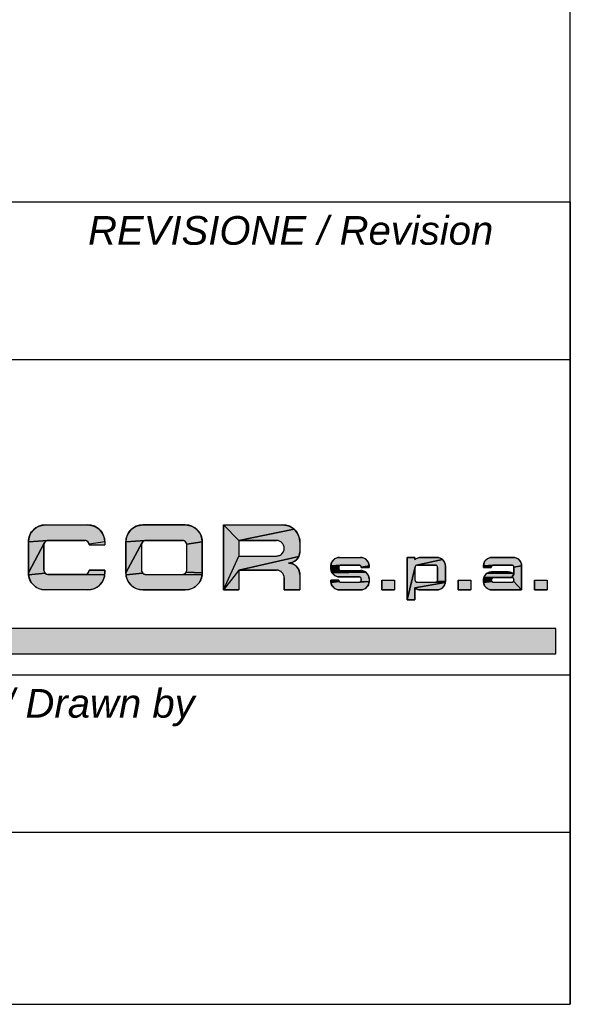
# Model space of a CAD drawing. Extents: x -1704 to 1181, y 8 to 1714.
# Tile 68 of 84: x 1143 to 1181, y 8 to 77. Entities that reach past the tile are written whole.
import ezdxf

# ---------------------------------------------------------------- set-up
doc = ezdxf.new("R2010")
doc.units = 0
doc.header["$LTSCALE"] = 65.395
doc.layers.get('0').update_dxf_attribs({"linetype": 'CONTINUOUS'})
doc.layers.add('7_ALL_NOTE', color=7, linetype='CONTINUOUS')
doc.styles.add('TEXTSTYLE_2', font='ariali.ttf')

# ---------------------------------------------------------------- blocks, each defined once
blk = doc.blocks.new('SICOR_LOGO_BL0', base_point=(1142.225, 40.445))
at = {"linetype": 'CONTINUOUS'}
for points in [[(1144.271, 41.441), (1144.395, 41.447), (1147.352, 41.447), (1147.475, 41.441), (1147.597, 41.421), (1147.717, 41.389), (1147.833, 41.345), (1147.943, 41.289), (1148.047, 41.221), (1148.143, 41.143), (1148.23, 41.056), (1148.308, 40.96), (1148.376, 40.856), (1148.432, 40.745), (1148.476, 40.63), (1148.508, 40.51), (1148.528, 40.388), (1148.534, 40.264), (1147.448, 40.098), (1147.444, 40.129), (1147.436, 40.159), (1147.425, 40.188), (1147.411, 40.215), (1147.394, 40.241), (1147.374, 40.265), (1147.352, 40.287), (1147.328, 40.306), (1147.302, 40.323), (1147.275, 40.337), (1147.246, 40.348), (1147.216, 40.356), (1147.185, 40.361), (1147.154, 40.363), (1144.592, 40.363), (1144.561, 40.361), (1143.212, 40.264), (1143.219, 40.388), (1143.238, 40.51), (1143.27, 40.63), (1143.314, 40.745), (1143.37, 40.856), (1143.438, 40.96), (1143.516, 41.056), (1143.603, 41.143), (1143.7, 41.221), (1143.803, 41.289), (1143.914, 41.345), (1144.029, 41.389), (1144.149, 41.421)], [(1151.072, 41.441), (1151.195, 41.447), (1154.152, 41.447), (1154.276, 41.441), (1154.398, 41.421), (1154.518, 41.389), (1154.633, 41.345), (1154.744, 41.289), (1154.847, 41.221), (1154.944, 41.143), (1155.031, 41.056), (1155.109, 40.96), (1155.176, 40.856), (1155.233, 40.745), (1155.277, 40.63), (1155.309, 40.51), (1155.328, 40.388), (1155.335, 40.264), (1154.249, 40.098), (1154.244, 40.129), (1154.236, 40.159), (1154.225, 40.188), (1154.211, 40.215), (1154.194, 40.241), (1154.175, 40.265), (1154.153, 40.287), (1154.129, 40.306), (1154.103, 40.323), (1154.075, 40.337), (1154.046, 40.348), (1154.017, 40.356), (1153.986, 40.361), (1153.955, 40.363), (1151.393, 40.363), (1151.362, 40.361), (1150.013, 40.264), (1150.019, 40.388), (1150.039, 40.51), (1150.071, 40.63), (1150.115, 40.745), (1150.171, 40.856), (1150.239, 40.96), (1150.316, 41.056), (1150.404, 41.143), (1150.5, 41.221), (1150.604, 41.289), (1150.714, 41.345), (1150.83, 41.389), (1150.949, 41.421)], [(1161.744, 41.143), (1157.897, 40.363), (1156.813, 41.447), (1160.953, 41.447), (1161.076, 41.441), (1161.199, 41.421), (1161.318, 41.389), (1161.434, 41.345), (1161.544, 41.289), (1161.648, 41.221)], [(1157.897, 40.363), (1161.744, 41.143), (1161.832, 41.056), (1161.91, 40.96), (1161.977, 40.856), (1162.033, 40.745), (1162.078, 40.63), (1162.11, 40.51), (1162.129, 40.388), (1162.136, 40.264), (1162.136, 39.574), (1162.131, 39.492), (1162.118, 39.411), (1162.097, 39.331), (1162.067, 39.254), (1157.897, 38.293), (1156.813, 36.913), (1157.897, 39.279), (1160.509, 39.279), (1160.566, 39.282), (1160.622, 39.291), (1160.677, 39.305), (1160.73, 39.326), (1160.78, 39.351), (1160.828, 39.382), (1160.872, 39.418), (1160.912, 39.458), (1160.948, 39.502), (1160.979, 39.55), (1161.005, 39.6), (1161.025, 39.653), (1161.04, 39.708), (1161.048, 39.764), (1161.051, 39.821), (1161.048, 39.878), (1161.04, 39.934), (1161.025, 39.988), (1161.005, 40.041), (1160.979, 40.092), (1160.948, 40.139), (1160.912, 40.184), (1160.872, 40.224), (1160.828, 40.259), (1160.78, 40.29), (1160.73, 40.316), (1160.677, 40.336), (1160.622, 40.351), (1160.566, 40.36), (1160.509, 40.363)], [(1144.372, 40.265), (1144.353, 40.241), (1144.336, 40.215), (1143.212, 38.096), (1143.212, 40.264), (1144.561, 40.361), (1144.53, 40.356), (1144.501, 40.348), (1144.472, 40.337), (1144.444, 40.323), (1144.418, 40.306), (1144.394, 40.287)], [(1144.353, 38.119), (1144.372, 38.095), (1143.219, 37.972), (1143.212, 38.096), (1144.336, 40.215), (1144.322, 40.188), (1144.311, 40.159), (1144.303, 40.129), (1144.298, 40.098), (1144.296, 40.067), (1144.296, 38.293), (1144.298, 38.262), (1144.303, 38.232), (1144.311, 38.202), (1144.322, 38.173), (1144.336, 38.145)], [(1151.173, 40.265), (1151.153, 40.241), (1151.136, 40.215), (1150.013, 38.096), (1150.013, 40.264), (1151.362, 40.361), (1151.331, 40.356), (1151.301, 40.348), (1151.272, 40.337), (1151.245, 40.323), (1151.219, 40.306), (1151.195, 40.287)], [(1151.153, 38.119), (1151.173, 38.095), (1150.019, 37.972), (1150.013, 38.096), (1151.136, 40.215), (1151.122, 40.188), (1151.111, 40.159), (1151.103, 40.129), (1151.098, 40.098), (1151.097, 40.067), (1151.097, 38.293), (1151.098, 38.262), (1151.103, 38.232), (1151.111, 38.202), (1151.122, 38.173), (1151.136, 38.145)], [(1154.249, 40.098), (1155.335, 40.264), (1155.335, 38.096), (1154.211, 38.145), (1154.225, 38.173), (1154.236, 38.202), (1154.244, 38.232), (1154.249, 38.262), (1154.251, 38.293), (1154.251, 40.067)], [(1157.897, 38.293), (1162.067, 39.254), (1162.03, 39.18), (1161.985, 39.111), (1161.933, 39.047), (1161.875, 38.989), (1161.811, 38.937), (1161.741, 38.892), (1161.668, 38.854), (1161.591, 38.825), (1161.347, 38.786), (1161.429, 38.782), (1161.511, 38.769), (1161.591, 38.747), (1161.668, 38.718), (1161.741, 38.68), (1161.811, 38.635), (1161.875, 38.583), (1161.933, 38.525), (1161.985, 38.461), (1162.03, 38.392), (1162.067, 38.318), (1162.097, 38.241), (1162.118, 38.161), (1162.131, 38.08), (1162.136, 37.998), (1162.136, 36.913), (1161.051, 36.913), (1161.051, 37.751), (1161.048, 37.808), (1161.04, 37.864), (1161.025, 37.919), (1161.005, 37.972), (1160.979, 38.022), (1160.948, 38.07), (1160.912, 38.114), (1160.872, 38.154), (1160.828, 38.19), (1160.78, 38.221), (1160.73, 38.246), (1160.677, 38.267), (1160.622, 38.281), (1160.566, 38.29), (1160.509, 38.293)], [(1164.836, 39.177), (1164.898, 39.18), (1166.377, 39.18), (1166.438, 39.177), (1166.5, 39.167), (1166.559, 39.151), (1166.617, 39.129), (1166.672, 39.101), (1166.724, 39.067), (1166.772, 39.028), (1166.816, 38.985), (1166.855, 38.936), (1166.889, 38.885), (1166.917, 38.829), (1166.939, 38.772), (1166.955, 38.712), (1166.965, 38.651), (1166.968, 38.589), (1166.425, 38.506), (1166.423, 38.521), (1166.419, 38.536), (1166.413, 38.55), (1166.406, 38.564), (1166.398, 38.577), (1166.388, 38.589), (1166.377, 38.6), (1166.365, 38.61), (1166.352, 38.618), (1166.338, 38.625), (1166.324, 38.631), (1166.309, 38.635), (1166.294, 38.637), (1166.278, 38.638), (1164.997, 38.638), (1164.981, 38.637), (1164.307, 38.589), (1164.31, 38.651), (1164.32, 38.712), (1164.336, 38.772), (1164.358, 38.829), (1164.386, 38.885), (1164.42, 38.936), (1164.459, 38.985), (1164.503, 39.028), (1164.551, 39.067), (1164.603, 39.101), (1164.658, 39.129), (1164.715, 39.151), (1164.775, 39.167)], [(1170.519, 39.179), (1170.562, 39.18), (1171.696, 39.18), (1171.758, 39.177), (1171.819, 39.167), (1171.879, 39.151), (1171.936, 39.129), (1171.992, 39.101), (1172.043, 39.067), (1172.092, 39.028), (1170.285, 38.635), (1170.27, 38.631), (1170.256, 38.625), (1170.242, 38.618), (1170.229, 38.61), (1170.217, 38.6), (1170.206, 38.589), (1170.196, 38.577), (1170.188, 38.564), (1170.181, 38.55), (1170.175, 38.536), (1170.171, 38.521), (1169.626, 36.223), (1169.626, 39.18), (1170.168, 39.18), (1170.168, 39.03), (1170.201, 39.057), (1170.236, 39.082), (1170.273, 39.105), (1170.312, 39.124), (1170.351, 39.141), (1170.392, 39.155), (1170.434, 39.166), (1170.476, 39.174)], [(1175.478, 39.177), (1175.54, 39.18), (1177.018, 39.18), (1177.08, 39.177), (1177.141, 39.167), (1177.201, 39.151), (1177.259, 39.129), (1177.314, 39.101), (1177.366, 39.067), (1177.414, 39.028), (1177.458, 38.985), (1177.497, 38.936), (1177.53, 38.885), (1177.558, 38.829), (1177.581, 38.772), (1177.597, 38.712), (1177.606, 38.651), (1177.609, 38.589), (1177.067, 38.506), (1177.064, 38.521), (1177.06, 38.536), (1177.055, 38.55), (1177.048, 38.564), (1177.039, 38.577), (1177.029, 38.589), (1177.018, 38.6), (1177.006, 38.61), (1176.993, 38.618), (1176.98, 38.625), (1176.965, 38.631), (1176.95, 38.635), (1176.935, 38.637), (1176.92, 38.638), (1175.638, 38.638), (1175.623, 38.637), (1174.948, 38.589), (1174.952, 38.651), (1174.961, 38.712), (1174.977, 38.772), (1174.999, 38.829), (1175.028, 38.885), (1175.061, 38.936), (1175.1, 38.985), (1175.144, 39.028), (1175.192, 39.067), (1175.244, 39.101), (1175.299, 39.129), (1175.357, 39.151), (1175.417, 39.167)], [(1164.887, 38.589), (1164.877, 38.577), (1164.307, 38.412), (1164.307, 38.589), (1164.981, 38.637), (1164.966, 38.635), (1164.951, 38.631), (1164.937, 38.625), (1164.923, 38.618), (1164.91, 38.61), (1164.898, 38.6)], [(1164.849, 38.421), (1164.85, 38.406), (1164.31, 38.35), (1164.307, 38.412), (1164.877, 38.577), (1164.869, 38.564), (1164.862, 38.55), (1164.856, 38.536), (1164.852, 38.521), (1164.85, 38.506), (1164.849, 38.49)], [(1171.597, 37.455), (1171.613, 37.456), (1172.284, 37.443), (1170.168, 37.064), (1170.168, 36.223), (1169.626, 36.223), (1170.171, 38.521), (1170.169, 38.506), (1170.168, 38.49), (1170.168, 37.603), (1170.169, 37.588), (1170.171, 37.573), (1170.175, 37.558), (1170.181, 37.543), (1170.188, 37.529), (1170.196, 37.516), (1170.206, 37.504), (1170.217, 37.493), (1170.229, 37.484), (1170.242, 37.475), (1170.256, 37.468), (1170.27, 37.463), (1170.285, 37.459), (1170.301, 37.456), (1170.316, 37.455)], [(1170.316, 38.638), (1170.301, 38.637), (1170.285, 38.635), (1172.092, 39.028), (1172.135, 38.985), (1172.174, 38.936), (1172.208, 38.885), (1172.236, 38.829), (1172.258, 38.772), (1172.274, 38.712), (1172.284, 38.651), (1172.287, 38.589), (1172.287, 38.49), (1172.287, 37.505), (1171.725, 37.529), (1171.732, 37.543), (1171.738, 37.558), (1171.742, 37.573), (1171.744, 37.588), (1171.745, 37.603), (1171.745, 38.49), (1171.744, 38.506), (1171.742, 38.521), (1171.738, 38.536), (1171.732, 38.55), (1171.725, 38.564), (1171.717, 38.577), (1171.707, 38.589), (1171.696, 38.6), (1171.684, 38.61), (1171.671, 38.618), (1171.657, 38.625), (1171.643, 38.631), (1171.628, 38.635), (1171.613, 38.637), (1171.597, 38.638)], [(1175.528, 38.589), (1175.519, 38.577), (1174.948, 38.49), (1174.948, 38.589), (1175.623, 38.637), (1175.608, 38.635), (1175.593, 38.631), (1175.578, 38.625), (1175.564, 38.618), (1175.551, 38.61), (1175.539, 38.6)], [(1175.491, 38.506), (1175.49, 38.49), (1174.948, 38.49), (1175.519, 38.577), (1175.51, 38.564), (1175.503, 38.55), (1175.498, 38.536), (1175.494, 38.521)], [(1177.067, 38.506), (1177.609, 38.589), (1177.609, 38.49), (1177.609, 36.913), (1177.048, 37.529), (1177.055, 37.543), (1177.06, 37.558), (1177.064, 37.573), (1177.067, 37.588), (1177.067, 37.628), (1177.067, 37.643), (1177.064, 37.659), (1177.06, 37.674), (1177.055, 37.688), (1177.048, 37.702), (1177.039, 37.715), (1177.029, 37.727), (1177.018, 37.738), (1177.006, 37.748), (1176.993, 37.756), (1176.98, 37.763), (1176.965, 37.769), (1176.95, 37.773), (1176.935, 37.775), (1176.92, 37.776), (1177.067, 38.019), (1177.067, 38.49)], [(1147.154, 37.998), (1147.185, 37.999), (1148.528, 37.972), (1148.508, 37.85), (1148.476, 37.731), (1148.432, 37.615), (1148.376, 37.505), (1148.308, 37.401), (1148.23, 37.305), (1148.143, 37.217), (1148.047, 37.139), (1147.943, 37.072), (1147.833, 37.016), (1147.717, 36.971), (1147.597, 36.939), (1147.475, 36.92), (1147.352, 36.913), (1144.395, 36.913), (1144.271, 36.92), (1144.149, 36.939), (1144.029, 36.971), (1143.914, 37.016), (1143.803, 37.072), (1143.7, 37.139), (1143.603, 37.217), (1143.516, 37.305), (1143.438, 37.401), (1143.37, 37.505), (1143.314, 37.615), (1143.27, 37.731), (1143.238, 37.85), (1143.219, 37.972), (1144.372, 38.095), (1144.394, 38.073), (1144.418, 38.054), (1144.444, 38.037), (1144.472, 38.023), (1144.501, 38.012), (1144.53, 38.004), (1144.561, 37.999), (1144.592, 37.998)], [(1147.448, 38.262), (1147.45, 38.293), (1148.534, 38.293), (1148.534, 38.096), (1148.528, 37.972), (1147.185, 37.999), (1147.216, 38.004), (1147.246, 38.012), (1147.275, 38.023), (1147.302, 38.037), (1147.328, 38.054), (1147.352, 38.073), (1147.374, 38.095), (1147.394, 38.119), (1147.411, 38.145), (1147.425, 38.173), (1147.436, 38.202), (1147.444, 38.232)], [(1153.955, 37.998), (1153.986, 37.999), (1155.328, 37.972), (1155.309, 37.85), (1155.277, 37.731), (1155.233, 37.615), (1155.176, 37.505), (1155.109, 37.401), (1155.031, 37.305), (1154.944, 37.217), (1154.847, 37.139), (1154.744, 37.072), (1154.633, 37.016), (1154.518, 36.971), (1154.398, 36.939), (1154.276, 36.92), (1154.152, 36.913), (1151.195, 36.913), (1151.072, 36.92), (1150.949, 36.939), (1150.83, 36.971), (1150.714, 37.016), (1150.604, 37.072), (1150.5, 37.139), (1150.404, 37.217), (1150.316, 37.305), (1150.239, 37.401), (1150.171, 37.505), (1150.115, 37.615), (1150.071, 37.731), (1150.039, 37.85), (1150.019, 37.972), (1151.173, 38.095), (1151.195, 38.073), (1151.219, 38.054), (1151.245, 38.037), (1151.272, 38.023), (1151.301, 38.012), (1151.331, 38.004), (1151.362, 37.999), (1151.393, 37.998)], [(1154.194, 38.119), (1154.211, 38.145), (1155.335, 38.096), (1155.328, 37.972), (1153.986, 37.999), (1154.017, 38.004), (1154.046, 38.012), (1154.075, 38.023), (1154.103, 38.037), (1154.129, 38.054), (1154.153, 38.073), (1154.175, 38.095)], [(1164.862, 38.361), (1164.869, 38.347), (1164.32, 38.289), (1164.31, 38.35), (1164.85, 38.406), (1164.852, 38.39), (1164.856, 38.376)], [(1164.923, 38.293), (1164.937, 38.286), (1164.336, 38.229), (1164.32, 38.289), (1164.869, 38.347), (1164.877, 38.334), (1164.887, 38.322), (1164.898, 38.311), (1164.91, 38.302)], [(1166.559, 38.244), (1166.617, 38.222), (1164.358, 38.171), (1164.336, 38.229), (1164.937, 38.286), (1164.951, 38.281), (1164.966, 38.277), (1164.981, 38.274), (1164.997, 38.273), (1166.377, 38.273), (1166.438, 38.27), (1166.5, 38.26)], [(1166.672, 38.194), (1166.724, 38.16), (1164.386, 38.116), (1164.358, 38.171), (1166.617, 38.222)], [(1166.772, 38.121), (1166.816, 38.078), (1166.855, 38.03), (1166.889, 37.978), (1166.917, 37.923), (1166.939, 37.865), (1166.955, 37.805), (1166.965, 37.744), (1166.968, 37.682), (1166.968, 37.505), (1166.352, 37.475), (1166.365, 37.484), (1166.377, 37.493), (1166.388, 37.504), (1166.398, 37.516), (1166.406, 37.529), (1166.413, 37.543), (1166.419, 37.558), (1166.423, 37.573), (1166.425, 37.588), (1166.426, 37.603), (1166.426, 37.672), (1166.425, 37.688), (1166.423, 37.703), (1166.419, 37.718), (1166.413, 37.732), (1166.406, 37.746), (1166.398, 37.759), (1166.388, 37.771), (1166.377, 37.782), (1166.365, 37.792), (1166.352, 37.8), (1166.338, 37.807), (1166.324, 37.813), (1166.309, 37.817), (1166.294, 37.819), (1166.278, 37.82), (1164.898, 37.82), (1164.836, 37.823), (1164.775, 37.833), (1164.715, 37.849), (1164.658, 37.871), (1164.603, 37.899), (1164.551, 37.933), (1164.503, 37.972), (1164.459, 38.016), (1164.42, 38.064), (1164.386, 38.116), (1166.724, 38.16)], [(1176.999, 38.072), (1177.034, 38.047), (1177.067, 38.019), (1176.92, 37.776), (1175.663, 37.776), (1174.976, 37.782), (1174.997, 37.837), (1175.024, 37.889), (1175.056, 37.938), (1175.093, 37.984), (1175.134, 38.026), (1175.18, 38.063), (1176.962, 38.095)], [(1176.843, 38.145), (1176.884, 38.131), (1176.924, 38.114), (1176.962, 38.095), (1175.18, 38.063), (1175.229, 38.095), (1175.282, 38.121), (1175.337, 38.142), (1176.802, 38.156)], [(1176.716, 38.168), (1176.759, 38.164), (1176.802, 38.156), (1175.337, 38.142), (1175.393, 38.158), (1175.451, 38.167), (1175.51, 38.17), (1176.673, 38.17)], [(1164.877, 37.516), (1164.887, 37.504), (1164.31, 37.443), (1164.307, 37.505), (1164.307, 37.603), (1164.849, 37.603), (1164.85, 37.588), (1164.852, 37.573), (1164.856, 37.558), (1164.862, 37.543), (1164.869, 37.529)], [(1166.278, 37.455), (1166.294, 37.456), (1166.968, 37.505), (1166.965, 37.443), (1166.955, 37.382), (1166.939, 37.322), (1166.917, 37.264), (1166.889, 37.209), (1166.855, 37.157), (1166.816, 37.109), (1166.772, 37.065), (1166.724, 37.026), (1166.672, 36.993), (1166.617, 36.964), (1166.559, 36.942), (1166.5, 36.926), (1166.438, 36.917), (1166.377, 36.913), (1164.898, 36.913), (1164.836, 36.917), (1164.775, 36.926), (1164.715, 36.942), (1164.658, 36.964), (1164.603, 36.993), (1164.551, 37.026), (1164.503, 37.065), (1164.459, 37.109), (1164.42, 37.157), (1164.386, 37.209), (1164.358, 37.264), (1164.336, 37.322), (1164.32, 37.382), (1164.31, 37.443), (1164.887, 37.504), (1164.898, 37.493), (1164.91, 37.484), (1164.923, 37.475), (1164.937, 37.468), (1164.951, 37.463), (1164.966, 37.459), (1164.981, 37.456), (1164.997, 37.455)], [(1166.352, 37.475), (1166.968, 37.505), (1166.294, 37.456), (1166.309, 37.459), (1166.324, 37.463), (1166.338, 37.468)], [(1170.168, 37.064), (1172.284, 37.443), (1172.274, 37.382), (1172.258, 37.322), (1172.236, 37.264), (1172.208, 37.209), (1172.174, 37.157), (1172.135, 37.109), (1172.092, 37.065), (1172.043, 37.026), (1171.992, 36.993), (1171.936, 36.964), (1171.879, 36.942), (1171.819, 36.926), (1171.758, 36.917), (1171.696, 36.913), (1170.562, 36.913), (1170.519, 36.915), (1170.476, 36.92), (1170.434, 36.927), (1170.392, 36.938), (1170.351, 36.952), (1170.312, 36.969), (1170.273, 36.989), (1170.236, 37.011), (1170.201, 37.036)], [(1171.717, 37.516), (1171.725, 37.529), (1172.287, 37.505), (1172.284, 37.443), (1171.613, 37.456), (1171.628, 37.459), (1171.643, 37.463), (1171.657, 37.468), (1171.671, 37.475), (1171.684, 37.484), (1171.696, 37.493), (1171.707, 37.504)], [(1175.505, 37.673), (1175.499, 37.657), (1174.948, 37.603), (1174.951, 37.667), (1175.535, 37.719), (1175.523, 37.705), (1175.514, 37.69)], [(1175.491, 37.621), (1175.49, 37.603), (1174.948, 37.505), (1174.948, 37.603), (1175.499, 37.657), (1175.494, 37.639)], [(1175.519, 37.516), (1175.528, 37.504), (1174.952, 37.443), (1174.948, 37.505), (1175.49, 37.603), (1175.491, 37.588), (1175.494, 37.573), (1175.498, 37.558), (1175.503, 37.543), (1175.51, 37.529)], [(1175.548, 37.731), (1175.535, 37.719), (1174.951, 37.667), (1174.961, 37.725), (1174.976, 37.782), (1175.645, 37.775), (1175.627, 37.772), (1175.61, 37.767), (1175.593, 37.761), (1175.577, 37.753), (1175.562, 37.743)], [(1176.92, 37.455), (1176.935, 37.456), (1176.95, 37.459), (1176.965, 37.463), (1176.98, 37.468), (1176.993, 37.475), (1177.006, 37.484), (1177.018, 37.493), (1177.029, 37.504), (1177.039, 37.516), (1177.048, 37.529), (1177.609, 36.913), (1175.54, 36.913), (1175.478, 36.917), (1175.417, 36.926), (1175.357, 36.942), (1175.299, 36.964), (1175.244, 36.993), (1175.192, 37.026), (1175.144, 37.065), (1175.1, 37.109), (1175.061, 37.157), (1175.028, 37.209), (1174.999, 37.264), (1174.977, 37.322), (1174.961, 37.382), (1174.952, 37.443), (1175.528, 37.504), (1175.539, 37.493), (1175.551, 37.484), (1175.564, 37.475), (1175.578, 37.468), (1175.593, 37.463), (1175.608, 37.459), (1175.623, 37.456), (1175.638, 37.455)]]:
    blk.add_hatch(color=1, dxfattribs=at).paths.add_polyline_path(points)
at = {"color": 1, "linetype": 'CONTINUOUS'}
for p, q in [((1144.395, 41.447), (1147.352, 41.447)), ((1154.152, 41.447), (1151.195, 41.447)), ((1156.813, 41.447), (1156.813, 36.913)), ((1156.813, 41.447), (1160.953, 41.447)), ((1156.813, 36.913), (1156.813, 41.447)), ((1156.813, 41.447), (1160.953, 41.447)), ((1143.212, 40.264), (1143.212, 38.096)), ((1144.296, 38.293), (1144.296, 40.067)), ((1144.592, 40.363), (1147.154, 40.363)), ((1147.45, 40.067), (1148.536, 40.067)), ((1148.534, 40.264), (1148.536, 40.067)), ((1150.013, 40.264), (1150.013, 38.096)), ((1150.013, 40.264), (1150.013, 38.096)), ((1151.097, 40.067), (1151.097, 38.293)), ((1151.097, 40.067), (1151.097, 38.293)), ((1151.393, 40.363), (1153.955, 40.363)), ((1154.251, 38.293), (1154.251, 40.067)), ((1154.251, 38.293), (1154.251, 40.067)), ((1155.335, 38.096), (1155.335, 40.264)), ((1155.335, 38.096), (1155.335, 40.264)), ((1156.813, 40.264), (1156.813, 39.18)), ((1156.813, 40.264), (1156.813, 39.18)), ((1157.897, 40.363), (1160.509, 40.363)), ((1157.897, 40.363), (1157.897, 39.279)), ((1160.509, 40.363), (1157.897, 40.363)), ((1157.897, 40.363), (1157.897, 39.279)), ((1157.897, 40.067), (1157.897, 40.018)), ((1162.136, 40.264), (1162.136, 39.574)), ((1162.136, 40.264), (1162.136, 40.067)), ((1162.136, 40.264), (1162.136, 39.574)), ((1157.897, 39.279), (1160.509, 39.279)), ((1157.897, 39.279), (1160.509, 39.279)), ((1164.898, 39.18), (1166.377, 39.18)), ((1164.898, 39.18), (1166.377, 39.18)), ((1170.168, 39.18), (1169.626, 39.18)), ((1169.626, 39.18), (1169.626, 36.223)), ((1169.626, 39.18), (1169.626, 36.223)), ((1170.168, 39.18), (1169.626, 39.18)), ((1170.168, 39.18), (1170.168, 39.03)), ((1170.168, 39.03), (1170.168, 39.18)), ((1170.562, 39.18), (1171.696, 39.18)), ((1171.696, 39.18), (1170.562, 39.18)), ((1175.54, 39.18), (1177.018, 39.18)), ((1177.018, 39.18), (1175.54, 39.18)), ((1164.307, 38.589), (1164.307, 38.412)), ((1164.307, 38.412), (1164.307, 38.589)), ((1164.849, 38.49), (1164.849, 38.421)), ((1164.849, 38.49), (1164.849, 38.421)), ((1164.997, 38.638), (1166.278, 38.638)), ((1166.278, 38.638), (1164.997, 38.638)), ((1166.426, 38.49), (1166.968, 38.49)), ((1166.968, 38.49), (1166.426, 38.49)), ((1166.968, 38.589), (1166.968, 38.49)), ((1166.968, 38.589), (1166.968, 38.49)), ((1169.626, 38.589), (1169.626, 38.367)), ((1170.168, 38.49), (1170.168, 37.603)), ((1170.168, 38.49), (1170.168, 38.466)), ((1170.168, 38.49), (1170.168, 37.603)), ((1170.316, 38.638), (1171.597, 38.638)), ((1171.597, 38.638), (1170.316, 38.638)), ((1171.745, 38.49), (1171.745, 37.628)), ((1171.745, 37.628), (1171.745, 38.49)), ((1172.287, 38.589), (1172.287, 38.49)), ((1172.287, 38.49), (1172.287, 38.589)), ((1172.287, 38.49), (1172.287, 37.505)), ((1172.287, 37.505), (1172.287, 38.49)), ((1174.948, 38.589), (1174.948, 38.49)), ((1174.948, 38.589), (1174.948, 38.49)), ((1175.49, 38.49), (1174.948, 38.49)), ((1174.948, 38.49), (1175.49, 38.49)), ((1175.638, 38.638), (1176.92, 38.638)), ((1175.638, 38.638), (1176.92, 38.638)), ((1177.067, 38.49), (1177.067, 38.019)), ((1177.067, 38.49), (1177.067, 38.019)), ((1177.609, 38.589), (1177.609, 38.49)), ((1177.609, 38.49), (1177.609, 38.589)), ((1177.609, 38.49), (1177.609, 36.913)), ((1177.609, 36.913), (1177.609, 38.49)), ((1147.154, 37.998), (1144.592, 37.998)), ((1148.534, 38.293), (1147.45, 38.293)), ((1148.534, 38.096), (1148.534, 38.293)), ((1151.393, 37.998), (1153.955, 37.998)), ((1151.393, 37.998), (1153.955, 37.998)), ((1157.897, 38.293), (1157.897, 36.913)), ((1157.897, 38.293), (1160.509, 38.293)), ((1160.509, 38.293), (1157.897, 38.293)), ((1157.897, 38.293), (1157.897, 36.913)), ((1162.136, 37.998), (1162.136, 36.913)), ((1162.136, 37.998), (1162.136, 36.913)), ((1164.898, 37.82), (1166.278, 37.82)), ((1166.278, 37.82), (1164.898, 37.82)), ((1164.997, 38.273), (1166.377, 38.273)), ((1164.997, 38.273), (1166.377, 38.273)), ((1175.51, 38.17), (1176.673, 38.17)), ((1176.673, 38.17), (1175.51, 38.17)), ((1161.051, 37.751), (1161.051, 36.913)), ((1161.051, 36.913), (1161.051, 37.751)), ((1164.849, 37.603), (1164.307, 37.603)), ((1164.307, 37.505), (1164.307, 37.603)), ((1164.307, 37.505), (1164.307, 37.603)), ((1164.307, 37.603), (1164.849, 37.603)), ((1164.997, 37.455), (1166.278, 37.455)), ((1164.997, 37.455), (1166.278, 37.455)), ((1166.426, 37.672), (1166.426, 37.603)), ((1166.426, 37.603), (1166.426, 37.672)), ((1166.968, 37.682), (1166.968, 37.505)), ((1166.968, 37.682), (1166.968, 37.505)), ((1167.852, 37.603), (1168.739, 37.603)), ((1167.852, 37.603), (1167.852, 36.913)), ((1167.852, 36.913), (1167.852, 37.603)), ((1167.852, 37.603), (1168.739, 37.603)), ((1168.739, 37.603), (1168.739, 36.913)), ((1168.739, 37.603), (1168.739, 36.913)), ((1169.626, 37.603), (1169.626, 37.505)), ((1170.316, 37.455), (1171.597, 37.455)), ((1170.316, 37.455), (1171.597, 37.455)), ((1171.745, 37.628), (1171.745, 37.603)), ((1171.745, 37.603), (1171.745, 37.628)), ((1173.174, 37.603), (1174.061, 37.603)), ((1173.174, 37.603), (1173.174, 36.913)), ((1173.174, 36.913), (1173.174, 37.603)), ((1173.174, 37.603), (1174.061, 37.603)), ((1174.061, 37.603), (1174.061, 36.913)), ((1174.061, 37.603), (1174.061, 36.913)), ((1174.948, 37.603), (1174.948, 37.608)), ((1174.948, 37.608), (1174.948, 37.603)), ((1174.948, 37.603), (1174.948, 37.505)), ((1174.948, 37.603), (1174.948, 37.505)), ((1175.638, 37.455), (1176.92, 37.455)), ((1175.638, 37.455), (1176.92, 37.455)), ((1175.663, 37.776), (1176.92, 37.776)), ((1176.92, 37.776), (1175.663, 37.776)), ((1177.067, 37.628), (1177.067, 37.603)), ((1177.067, 37.603), (1177.067, 37.628)), ((1177.609, 37.726), (1177.609, 37.505)), ((1178.497, 37.603), (1179.384, 37.603)), ((1178.497, 37.603), (1178.497, 36.913)), ((1178.497, 36.913), (1178.497, 37.603)), ((1178.497, 37.603), (1179.384, 37.603)), ((1179.384, 37.603), (1179.384, 36.913)), ((1179.384, 37.603), (1179.384, 36.913)), ((1147.352, 36.913), (1144.395, 36.913)), ((1151.195, 36.913), (1154.152, 36.913)), ((1151.195, 36.913), (1154.152, 36.913)), ((1156.813, 36.913), (1157.897, 36.913)), ((1157.897, 36.913), (1156.813, 36.913)), ((1161.051, 36.913), (1162.136, 36.913)), ((1162.136, 36.913), (1161.051, 36.913)), ((1164.898, 36.913), (1166.377, 36.913)), ((1166.377, 36.913), (1164.898, 36.913)), ((1167.852, 36.913), (1168.739, 36.913)), ((1168.739, 36.913), (1167.852, 36.913)), ((1170.168, 37.064), (1170.168, 36.223)), ((1170.168, 36.223), (1170.168, 37.064)), ((1170.562, 36.913), (1171.696, 36.913)), ((1170.562, 36.913), (1171.696, 36.913)), ((1173.174, 36.913), (1174.061, 36.913)), ((1174.061, 36.913), (1173.174, 36.913)), ((1175.54, 36.913), (1177.609, 36.913)), ((1175.54, 36.913), (1177.609, 36.913)), ((1178.497, 36.913), (1179.384, 36.913)), ((1179.384, 36.913), (1178.497, 36.913)), ((1170.168, 36.223), (1169.626, 36.223)), ((1169.626, 36.223), (1170.168, 36.223)), ((1180.003, 34.226), (1126.364, 34.226)), ((1180.003, 34.226), (1126.364, 34.226)), ((1180.003, 34.226), (1126.364, 34.226)), ((1180.003, 32.448), (1180.003, 34.226)), ((1180.003, 32.448), (1180.003, 34.226)), ((1180.003, 32.448), (1180.003, 34.226)), ((1109.78, 32.448), (1180.003, 32.448)), ((1109.78, 32.448), (1180.003, 32.448)), ((1109.78, 32.448), (1180.003, 32.448))]:
    blk.add_line(p, q, dxfattribs=at)
for points in [[(1144.271, 41.441), (1144.395, 41.447), (1147.352, 41.447), (1147.475, 41.441), (1147.597, 41.421), (1147.717, 41.389), (1147.833, 41.345), (1147.943, 41.289), (1148.047, 41.221), (1148.143, 41.143), (1148.23, 41.056), (1148.308, 40.96), (1148.376, 40.856), (1148.432, 40.745), (1148.476, 40.63), (1148.508, 40.51), (1148.528, 40.388), (1148.534, 40.264), (1147.448, 40.098), (1147.444, 40.129), (1147.436, 40.159), (1147.425, 40.188), (1147.411, 40.215), (1147.394, 40.241), (1147.374, 40.265), (1147.352, 40.287), (1147.328, 40.306), (1147.302, 40.323), (1147.275, 40.337), (1147.246, 40.348), (1147.216, 40.356), (1147.185, 40.361), (1147.154, 40.363), (1144.592, 40.363), (1144.561, 40.361), (1143.212, 40.264), (1143.219, 40.388), (1143.238, 40.51), (1143.27, 40.63), (1143.314, 40.745), (1143.37, 40.856), (1143.438, 40.96), (1143.516, 41.056), (1143.603, 41.143), (1143.7, 41.221), (1143.803, 41.289), (1143.914, 41.345), (1144.029, 41.389), (1144.149, 41.421), (1144.271, 41.441)], [(1151.072, 41.441), (1151.195, 41.447), (1154.152, 41.447), (1154.276, 41.441), (1154.398, 41.421), (1154.518, 41.389), (1154.633, 41.345), (1154.744, 41.289), (1154.847, 41.221), (1154.944, 41.143), (1155.031, 41.056), (1155.109, 40.96), (1155.176, 40.856), (1155.233, 40.745), (1155.277, 40.63), (1155.309, 40.51), (1155.328, 40.388), (1155.335, 40.264), (1154.249, 40.098), (1154.244, 40.129), (1154.236, 40.159), (1154.225, 40.188), (1154.211, 40.215), (1154.194, 40.241), (1154.175, 40.265), (1154.153, 40.287), (1154.129, 40.306), (1154.103, 40.323), (1154.075, 40.337), (1154.046, 40.348), (1154.017, 40.356), (1153.986, 40.361), (1153.955, 40.363), (1151.393, 40.363), (1151.362, 40.361), (1150.013, 40.264), (1150.019, 40.388), (1150.039, 40.51), (1150.071, 40.63), (1150.115, 40.745), (1150.171, 40.856), (1150.239, 40.96), (1150.316, 41.056), (1150.404, 41.143), (1150.5, 41.221), (1150.604, 41.289), (1150.714, 41.345), (1150.83, 41.389), (1150.949, 41.421), (1151.072, 41.441)], [(1161.744, 41.143), (1157.897, 40.363), (1156.813, 41.447), (1160.953, 41.447), (1161.076, 41.441), (1161.199, 41.421), (1161.318, 41.389), (1161.434, 41.345), (1161.544, 41.289), (1161.648, 41.221), (1161.744, 41.143)], [(1157.897, 40.363), (1161.744, 41.143), (1161.832, 41.056), (1161.91, 40.96), (1161.977, 40.856), (1162.033, 40.745), (1162.078, 40.63), (1162.11, 40.51), (1162.129, 40.388), (1162.136, 40.264), (1162.136, 39.574), (1162.131, 39.492), (1162.118, 39.411), (1162.097, 39.331), (1162.067, 39.254), (1157.897, 38.293), (1156.813, 36.913), (1157.897, 39.279), (1160.509, 39.279), (1160.566, 39.282), (1160.622, 39.291), (1160.677, 39.305), (1160.73, 39.326), (1160.78, 39.351), (1160.828, 39.382), (1160.872, 39.418), (1160.912, 39.458), (1160.948, 39.502), (1160.979, 39.55), (1161.005, 39.6), (1161.025, 39.653), (1161.04, 39.708), (1161.048, 39.764), (1161.051, 39.821), (1161.048, 39.878), (1161.04, 39.934), (1161.025, 39.988), (1161.005, 40.041), (1160.979, 40.092), (1160.948, 40.139), (1160.912, 40.184), (1160.872, 40.224), (1160.828, 40.259), (1160.78, 40.29), (1160.73, 40.316), (1160.677, 40.336), (1160.622, 40.351), (1160.566, 40.36), (1160.509, 40.363), (1157.897, 40.363)], [(1144.372, 40.265), (1144.353, 40.241), (1144.336, 40.215), (1143.212, 38.096), (1143.212, 40.264), (1144.561, 40.361), (1144.53, 40.356), (1144.501, 40.348), (1144.472, 40.337), (1144.444, 40.323), (1144.418, 40.306), (1144.394, 40.287), (1144.372, 40.265)], [(1144.353, 38.119), (1144.372, 38.095), (1143.219, 37.972), (1143.212, 38.096), (1144.336, 40.215), (1144.322, 40.188), (1144.311, 40.159), (1144.303, 40.129), (1144.298, 40.098), (1144.296, 40.067), (1144.296, 38.293), (1144.298, 38.262), (1144.303, 38.232), (1144.311, 38.202), (1144.322, 38.173), (1144.336, 38.145), (1144.353, 38.119)], [(1151.173, 40.265), (1151.153, 40.241), (1151.136, 40.215), (1150.013, 38.096), (1150.013, 40.264), (1151.362, 40.361), (1151.331, 40.356), (1151.301, 40.348), (1151.272, 40.337), (1151.245, 40.323), (1151.219, 40.306), (1151.195, 40.287), (1151.173, 40.265)], [(1151.153, 38.119), (1151.173, 38.095), (1150.019, 37.972), (1150.013, 38.096), (1151.136, 40.215), (1151.122, 40.188), (1151.111, 40.159), (1151.103, 40.129), (1151.098, 40.098), (1151.097, 40.067), (1151.097, 38.293), (1151.098, 38.262), (1151.103, 38.232), (1151.111, 38.202), (1151.122, 38.173), (1151.136, 38.145), (1151.153, 38.119)], [(1154.249, 40.098), (1155.335, 40.264), (1155.335, 38.096), (1154.211, 38.145), (1154.225, 38.173), (1154.236, 38.202), (1154.244, 38.232), (1154.249, 38.262), (1154.251, 38.293), (1154.251, 40.067), (1154.249, 40.098)], [(1157.897, 38.293), (1162.067, 39.254), (1162.03, 39.18), (1161.985, 39.111), (1161.933, 39.047), (1161.875, 38.989), (1161.811, 38.937), (1161.741, 38.892), (1161.668, 38.854), (1161.591, 38.825), (1161.347, 38.786), (1161.429, 38.782), (1161.511, 38.769), (1161.591, 38.747), (1161.668, 38.718), (1161.741, 38.68), (1161.811, 38.635), (1161.875, 38.583), (1161.933, 38.525), (1161.985, 38.461), (1162.03, 38.392), (1162.067, 38.318), (1162.097, 38.241), (1162.118, 38.161), (1162.131, 38.08), (1162.136, 37.998), (1162.136, 36.913), (1161.051, 36.913), (1161.051, 37.751), (1161.048, 37.808), (1161.04, 37.864), (1161.025, 37.919), (1161.005, 37.972), (1160.979, 38.022), (1160.948, 38.07), (1160.912, 38.114), (1160.872, 38.154), (1160.828, 38.19), (1160.78, 38.221), (1160.73, 38.246), (1160.677, 38.267), (1160.622, 38.281), (1160.566, 38.29), (1160.509, 38.293), (1157.897, 38.293)], [(1164.836, 39.177), (1164.898, 39.18), (1166.377, 39.18), (1166.438, 39.177), (1166.5, 39.167), (1166.559, 39.151), (1166.617, 39.129), (1166.672, 39.101), (1166.724, 39.067), (1166.772, 39.028), (1166.816, 38.985), (1166.855, 38.936), (1166.889, 38.885), (1166.917, 38.829), (1166.939, 38.772), (1166.955, 38.712), (1166.965, 38.651), (1166.968, 38.589), (1166.425, 38.506), (1166.423, 38.521), (1166.419, 38.536), (1166.413, 38.55), (1166.406, 38.564), (1166.398, 38.577), (1166.388, 38.589), (1166.377, 38.6), (1166.365, 38.61), (1166.352, 38.618), (1166.338, 38.625), (1166.324, 38.631), (1166.309, 38.635), (1166.294, 38.637), (1166.278, 38.638), (1164.997, 38.638), (1164.981, 38.637), (1164.307, 38.589), (1164.31, 38.651), (1164.32, 38.712), (1164.336, 38.772), (1164.358, 38.829), (1164.386, 38.885), (1164.42, 38.936), (1164.459, 38.985), (1164.503, 39.028), (1164.551, 39.067), (1164.603, 39.101), (1164.658, 39.129), (1164.715, 39.151), (1164.775, 39.167), (1164.836, 39.177)], [(1170.519, 39.179), (1170.562, 39.18), (1171.696, 39.18), (1171.758, 39.177), (1171.819, 39.167), (1171.879, 39.151), (1171.936, 39.129), (1171.992, 39.101), (1172.043, 39.067), (1172.092, 39.028), (1170.285, 38.635), (1170.27, 38.631), (1170.256, 38.625), (1170.242, 38.618), (1170.229, 38.61), (1170.217, 38.6), (1170.206, 38.589), (1170.196, 38.577), (1170.188, 38.564), (1170.181, 38.55), (1170.175, 38.536), (1170.171, 38.521), (1169.626, 36.223), (1169.626, 39.18), (1170.168, 39.18), (1170.168, 39.03), (1170.201, 39.057), (1170.236, 39.082), (1170.273, 39.105), (1170.312, 39.124), (1170.351, 39.141), (1170.392, 39.155), (1170.434, 39.166), (1170.476, 39.174), (1170.519, 39.179)], [(1175.478, 39.177), (1175.54, 39.18), (1177.018, 39.18), (1177.08, 39.177), (1177.141, 39.167), (1177.201, 39.151), (1177.259, 39.129), (1177.314, 39.101), (1177.366, 39.067), (1177.414, 39.028), (1177.458, 38.985), (1177.497, 38.936), (1177.53, 38.885), (1177.558, 38.829), (1177.581, 38.772), (1177.597, 38.712), (1177.606, 38.651), (1177.609, 38.589), (1177.067, 38.506), (1177.064, 38.521), (1177.06, 38.536), (1177.055, 38.55), (1177.048, 38.564), (1177.039, 38.577), (1177.029, 38.589), (1177.018, 38.6), (1177.006, 38.61), (1176.993, 38.618), (1176.98, 38.625), (1176.965, 38.631), (1176.95, 38.635), (1176.935, 38.637), (1176.92, 38.638), (1175.638, 38.638), (1175.623, 38.637), (1174.948, 38.589), (1174.952, 38.651), (1174.961, 38.712), (1174.977, 38.772), (1174.999, 38.829), (1175.028, 38.885), (1175.061, 38.936), (1175.1, 38.985), (1175.144, 39.028), (1175.192, 39.067), (1175.244, 39.101), (1175.299, 39.129), (1175.357, 39.151), (1175.417, 39.167), (1175.478, 39.177)], [(1164.887, 38.589), (1164.877, 38.577), (1164.307, 38.412), (1164.307, 38.589), (1164.981, 38.637), (1164.966, 38.635), (1164.951, 38.631), (1164.937, 38.625), (1164.923, 38.618), (1164.91, 38.61), (1164.898, 38.6), (1164.887, 38.589)], [(1164.849, 38.421), (1164.85, 38.406), (1164.31, 38.35), (1164.307, 38.412), (1164.877, 38.577), (1164.869, 38.564), (1164.862, 38.55), (1164.856, 38.536), (1164.852, 38.521), (1164.85, 38.506), (1164.849, 38.49), (1164.849, 38.421)], [(1171.597, 37.455), (1171.613, 37.456), (1172.284, 37.443), (1170.168, 37.064), (1170.168, 36.223), (1169.626, 36.223), (1170.171, 38.521), (1170.169, 38.506), (1170.168, 38.49), (1170.168, 37.603), (1170.169, 37.588), (1170.171, 37.573), (1170.175, 37.558), (1170.181, 37.543), (1170.188, 37.529), (1170.196, 37.516), (1170.206, 37.504), (1170.217, 37.493), (1170.229, 37.484), (1170.242, 37.475), (1170.256, 37.468), (1170.27, 37.463), (1170.285, 37.459), (1170.301, 37.456), (1170.316, 37.455), (1171.597, 37.455)], [(1170.316, 38.638), (1170.301, 38.637), (1170.285, 38.635), (1172.092, 39.028), (1172.135, 38.985), (1172.174, 38.936), (1172.208, 38.885), (1172.236, 38.829), (1172.258, 38.772), (1172.274, 38.712), (1172.284, 38.651), (1172.287, 38.589), (1172.287, 38.49), (1172.287, 37.505), (1171.725, 37.529), (1171.732, 37.543), (1171.738, 37.558), (1171.742, 37.573), (1171.744, 37.588), (1171.745, 37.603), (1171.745, 38.49), (1171.744, 38.506), (1171.742, 38.521), (1171.738, 38.536), (1171.732, 38.55), (1171.725, 38.564), (1171.717, 38.577), (1171.707, 38.589), (1171.696, 38.6), (1171.684, 38.61), (1171.671, 38.618), (1171.657, 38.625), (1171.643, 38.631), (1171.628, 38.635), (1171.613, 38.637), (1171.597, 38.638), (1170.316, 38.638)], [(1175.528, 38.589), (1175.519, 38.577), (1174.948, 38.49), (1174.948, 38.589), (1175.623, 38.637), (1175.608, 38.635), (1175.593, 38.631), (1175.578, 38.625), (1175.564, 38.618), (1175.551, 38.61), (1175.539, 38.6), (1175.528, 38.589)], [(1175.491, 38.506), (1175.49, 38.49), (1174.948, 38.49), (1175.519, 38.577), (1175.51, 38.564), (1175.503, 38.55), (1175.498, 38.536), (1175.494, 38.521), (1175.491, 38.506)], [(1177.067, 38.506), (1177.609, 38.589), (1177.609, 38.49), (1177.609, 36.913), (1177.048, 37.529), (1177.055, 37.543), (1177.06, 37.558), (1177.064, 37.573), (1177.067, 37.588), (1177.067, 37.628), (1177.067, 37.643), (1177.064, 37.659), (1177.06, 37.674), (1177.055, 37.688), (1177.048, 37.702), (1177.039, 37.715), (1177.029, 37.727), (1177.018, 37.738), (1177.006, 37.748), (1176.993, 37.756), (1176.98, 37.763), (1176.965, 37.769), (1176.95, 37.773), (1176.935, 37.775), (1176.92, 37.776), (1177.067, 38.019), (1177.067, 38.49), (1177.067, 38.506)], [(1147.154, 37.998), (1147.185, 37.999), (1148.528, 37.972), (1148.508, 37.85), (1148.476, 37.731), (1148.432, 37.615), (1148.376, 37.505), (1148.308, 37.401), (1148.23, 37.305), (1148.143, 37.217), (1148.047, 37.139), (1147.943, 37.072), (1147.833, 37.016), (1147.717, 36.971), (1147.597, 36.939), (1147.475, 36.92), (1147.352, 36.913), (1144.395, 36.913), (1144.271, 36.92), (1144.149, 36.939), (1144.029, 36.971), (1143.914, 37.016), (1143.803, 37.072), (1143.7, 37.139), (1143.603, 37.217), (1143.516, 37.305), (1143.438, 37.401), (1143.37, 37.505), (1143.314, 37.615), (1143.27, 37.731), (1143.238, 37.85), (1143.219, 37.972), (1144.372, 38.095), (1144.394, 38.073), (1144.418, 38.054), (1144.444, 38.037), (1144.472, 38.023), (1144.501, 38.012), (1144.53, 38.004), (1144.561, 37.999), (1144.592, 37.998), (1147.154, 37.998)], [(1147.448, 38.262), (1147.45, 38.293), (1148.534, 38.293), (1148.534, 38.096), (1148.528, 37.972), (1147.185, 37.999), (1147.216, 38.004), (1147.246, 38.012), (1147.275, 38.023), (1147.302, 38.037), (1147.328, 38.054), (1147.352, 38.073), (1147.374, 38.095), (1147.394, 38.119), (1147.411, 38.145), (1147.425, 38.173), (1147.436, 38.202), (1147.444, 38.232), (1147.448, 38.262)], [(1153.955, 37.998), (1153.986, 37.999), (1155.328, 37.972), (1155.309, 37.85), (1155.277, 37.731), (1155.233, 37.615), (1155.176, 37.505), (1155.109, 37.401), (1155.031, 37.305), (1154.944, 37.217), (1154.847, 37.139), (1154.744, 37.072), (1154.633, 37.016), (1154.518, 36.971), (1154.398, 36.939), (1154.276, 36.92), (1154.152, 36.913), (1151.195, 36.913), (1151.072, 36.92), (1150.949, 36.939), (1150.83, 36.971), (1150.714, 37.016), (1150.604, 37.072), (1150.5, 37.139), (1150.404, 37.217), (1150.316, 37.305), (1150.239, 37.401), (1150.171, 37.505), (1150.115, 37.615), (1150.071, 37.731), (1150.039, 37.85), (1150.019, 37.972), (1151.173, 38.095), (1151.195, 38.073), (1151.219, 38.054), (1151.245, 38.037), (1151.272, 38.023), (1151.301, 38.012), (1151.331, 38.004), (1151.362, 37.999), (1151.393, 37.998), (1153.955, 37.998)], [(1154.194, 38.119), (1154.211, 38.145), (1155.335, 38.096), (1155.328, 37.972), (1153.986, 37.999), (1154.017, 38.004), (1154.046, 38.012), (1154.075, 38.023), (1154.103, 38.037), (1154.129, 38.054), (1154.153, 38.073), (1154.175, 38.095), (1154.194, 38.119)], [(1164.862, 38.361), (1164.869, 38.347), (1164.32, 38.289), (1164.31, 38.35), (1164.85, 38.406), (1164.852, 38.39), (1164.856, 38.376), (1164.862, 38.361)], [(1164.923, 38.293), (1164.937, 38.286), (1164.336, 38.229), (1164.32, 38.289), (1164.869, 38.347), (1164.877, 38.334), (1164.887, 38.322), (1164.898, 38.311), (1164.91, 38.302), (1164.923, 38.293)], [(1166.559, 38.244), (1166.617, 38.222), (1164.358, 38.171), (1164.336, 38.229), (1164.937, 38.286), (1164.951, 38.281), (1164.966, 38.277), (1164.981, 38.274), (1164.997, 38.273), (1166.377, 38.273), (1166.438, 38.27), (1166.5, 38.26), (1166.559, 38.244)], [(1166.672, 38.194), (1166.724, 38.16), (1164.386, 38.116), (1164.358, 38.171), (1166.617, 38.222), (1166.672, 38.194)], [(1166.772, 38.121), (1166.816, 38.078), (1166.855, 38.03), (1166.889, 37.978), (1166.917, 37.923), (1166.939, 37.865), (1166.955, 37.805), (1166.965, 37.744), (1166.968, 37.682), (1166.968, 37.505), (1166.352, 37.475), (1166.365, 37.484), (1166.377, 37.493), (1166.388, 37.504), (1166.398, 37.516), (1166.406, 37.529), (1166.413, 37.543), (1166.419, 37.558), (1166.423, 37.573), (1166.425, 37.588), (1166.426, 37.603), (1166.426, 37.672), (1166.425, 37.688), (1166.423, 37.703), (1166.419, 37.718), (1166.413, 37.732), (1166.406, 37.746), (1166.398, 37.759), (1166.388, 37.771), (1166.377, 37.782), (1166.365, 37.792), (1166.352, 37.8), (1166.338, 37.807), (1166.324, 37.813), (1166.309, 37.817), (1166.294, 37.819), (1166.278, 37.82), (1164.898, 37.82), (1164.836, 37.823), (1164.775, 37.833), (1164.715, 37.849), (1164.658, 37.871), (1164.603, 37.899), (1164.551, 37.933), (1164.503, 37.972), (1164.459, 38.016), (1164.42, 38.064), (1164.386, 38.116), (1166.724, 38.16), (1166.772, 38.121)], [(1176.999, 38.072), (1177.034, 38.047), (1177.067, 38.019), (1176.92, 37.776), (1175.663, 37.776), (1174.976, 37.782), (1174.997, 37.837), (1175.024, 37.889), (1175.056, 37.938), (1175.093, 37.984), (1175.134, 38.026), (1175.18, 38.063), (1176.962, 38.095), (1176.999, 38.072)], [(1176.843, 38.145), (1176.884, 38.131), (1176.924, 38.114), (1176.962, 38.095), (1175.18, 38.063), (1175.229, 38.095), (1175.282, 38.121), (1175.337, 38.142), (1176.802, 38.156), (1176.843, 38.145)], [(1176.716, 38.168), (1176.759, 38.164), (1176.802, 38.156), (1175.337, 38.142), (1175.393, 38.158), (1175.451, 38.167), (1175.51, 38.17), (1176.673, 38.17), (1176.716, 38.168)], [(1164.877, 37.516), (1164.887, 37.504), (1164.31, 37.443), (1164.307, 37.505), (1164.307, 37.603), (1164.849, 37.603), (1164.85, 37.588), (1164.852, 37.573), (1164.856, 37.558), (1164.862, 37.543), (1164.869, 37.529), (1164.877, 37.516)], [(1166.278, 37.455), (1166.294, 37.456), (1166.968, 37.505), (1166.965, 37.443), (1166.955, 37.382), (1166.939, 37.322), (1166.917, 37.264), (1166.889, 37.209), (1166.855, 37.157), (1166.816, 37.109), (1166.772, 37.065), (1166.724, 37.026), (1166.672, 36.993), (1166.617, 36.964), (1166.559, 36.942), (1166.5, 36.926), (1166.438, 36.917), (1166.377, 36.913), (1164.898, 36.913), (1164.836, 36.917), (1164.775, 36.926), (1164.715, 36.942), (1164.658, 36.964), (1164.603, 36.993), (1164.551, 37.026), (1164.503, 37.065), (1164.459, 37.109), (1164.42, 37.157), (1164.386, 37.209), (1164.358, 37.264), (1164.336, 37.322), (1164.32, 37.382), (1164.31, 37.443), (1164.887, 37.504), (1164.898, 37.493), (1164.91, 37.484), (1164.923, 37.475), (1164.937, 37.468), (1164.951, 37.463), (1164.966, 37.459), (1164.981, 37.456), (1164.997, 37.455), (1166.278, 37.455)], [(1166.352, 37.475), (1166.968, 37.505), (1166.294, 37.456), (1166.309, 37.459), (1166.324, 37.463), (1166.338, 37.468), (1166.352, 37.475)], [(1170.168, 37.064), (1172.284, 37.443), (1172.274, 37.382), (1172.258, 37.322), (1172.236, 37.264), (1172.208, 37.209), (1172.174, 37.157), (1172.135, 37.109), (1172.092, 37.065), (1172.043, 37.026), (1171.992, 36.993), (1171.936, 36.964), (1171.879, 36.942), (1171.819, 36.926), (1171.758, 36.917), (1171.696, 36.913), (1170.562, 36.913), (1170.519, 36.915), (1170.476, 36.92), (1170.434, 36.927), (1170.392, 36.938), (1170.351, 36.952), (1170.312, 36.969), (1170.273, 36.989), (1170.236, 37.011), (1170.201, 37.036), (1170.168, 37.064)], [(1171.717, 37.516), (1171.725, 37.529), (1172.287, 37.505), (1172.284, 37.443), (1171.613, 37.456), (1171.628, 37.459), (1171.643, 37.463), (1171.657, 37.468), (1171.671, 37.475), (1171.684, 37.484), (1171.696, 37.493), (1171.707, 37.504), (1171.717, 37.516)], [(1175.505, 37.673), (1175.499, 37.657), (1174.948, 37.603), (1174.951, 37.667), (1175.535, 37.719), (1175.523, 37.705), (1175.514, 37.69), (1175.505, 37.673)], [(1175.491, 37.621), (1175.49, 37.603), (1174.948, 37.505), (1174.948, 37.603), (1175.499, 37.657), (1175.494, 37.639), (1175.491, 37.621)], [(1175.519, 37.516), (1175.528, 37.504), (1174.952, 37.443), (1174.948, 37.505), (1175.49, 37.603), (1175.491, 37.588), (1175.494, 37.573), (1175.498, 37.558), (1175.503, 37.543), (1175.51, 37.529), (1175.519, 37.516)], [(1175.548, 37.731), (1175.535, 37.719), (1174.951, 37.667), (1174.961, 37.725), (1174.976, 37.782), (1175.645, 37.775), (1175.627, 37.772), (1175.61, 37.767), (1175.593, 37.761), (1175.577, 37.753), (1175.562, 37.743), (1175.548, 37.731)], [(1176.92, 37.455), (1176.935, 37.456), (1176.95, 37.459), (1176.965, 37.463), (1176.98, 37.468), (1176.993, 37.475), (1177.006, 37.484), (1177.018, 37.493), (1177.029, 37.504), (1177.039, 37.516), (1177.048, 37.529), (1177.609, 36.913), (1175.54, 36.913), (1175.478, 36.917), (1175.417, 36.926), (1175.357, 36.942), (1175.299, 36.964), (1175.244, 36.993), (1175.192, 37.026), (1175.144, 37.065), (1175.1, 37.109), (1175.061, 37.157), (1175.028, 37.209), (1174.999, 37.264), (1174.977, 37.322), (1174.961, 37.382), (1174.952, 37.443), (1175.528, 37.504), (1175.539, 37.493), (1175.551, 37.484), (1175.564, 37.475), (1175.578, 37.468), (1175.593, 37.463), (1175.608, 37.459), (1175.623, 37.456), (1175.638, 37.455), (1176.92, 37.455)]]:
    blk.add_lwpolyline(points, dxfattribs=at)
for centre, radius, start, end in [((1144.395, 40.264), 1.183, 90, 180), ((1147.352, 40.264), 1.183, 0, 90), ((1151.195, 40.264), 1.183, 90, 180), ((1154.152, 40.264), 1.183, 0, 90), ((1160.953, 40.264), 1.183, 0, 90), ((1160.953, 40.264), 1.183, 0, 90), ((1144.592, 40.067), 0.296, 90, 180), ((1147.154, 40.067), 0.296, 0, 90), ((1151.393, 40.067), 0.296, 90, 180), ((1153.955, 40.067), 0.296, 0, 90), ((1160.509, 39.821), 0.542, 0, 90), ((1160.509, 39.821), 0.542, 0, 90), ((1160.509, 39.821), 0.542, 270, 360), ((1160.509, 39.821), 0.542, 270, 360), ((1161.347, 39.574), 0.788, 270, 360), ((1161.347, 39.574), 0.788, 270, 360), ((1164.898, 38.589), 0.591, 90, 180), ((1164.898, 38.589), 0.591, 90, 180), ((1166.377, 38.589), 0.591, 0, 90), ((1166.377, 38.589), 0.591, 0, 90), ((1170.562, 38.589), 0.591, 90, 131.81032), ((1170.562, 38.589), 0.591, 90, 131.81032), ((1171.696, 38.589), 0.591, 0, 90), ((1171.696, 38.589), 0.591, 0, 90), ((1175.54, 38.589), 0.591, 90, 180), ((1175.54, 38.589), 0.591, 90, 180), ((1177.018, 38.589), 0.591, 0, 90), ((1177.018, 38.589), 0.591, 0, 90), ((1161.347, 37.998), 0.788, 0, 90), ((1161.347, 37.998), 0.788, 0, 90), ((1164.997, 38.49), 0.148, 90, 180), ((1164.997, 38.49), 0.148, 90, 180), ((1166.278, 38.49), 0.148, 0, 90), ((1166.278, 38.49), 0.148, 0, 90), ((1170.316, 38.49), 0.148, 90, 180), ((1170.316, 38.49), 0.148, 90, 180), ((1171.597, 38.49), 0.148, 0, 90), ((1171.597, 38.49), 0.148, 0, 90), ((1175.638, 38.49), 0.148, 90, 180), ((1175.638, 38.49), 0.148, 90, 180), ((1176.92, 38.49), 0.148, 0, 90), ((1176.92, 38.49), 0.148, 0, 90), ((1144.395, 38.096), 1.183, 180, 270), ((1144.592, 38.293), 0.296, 180, 270), ((1147.154, 38.293), 0.296, 270, 360), ((1147.352, 38.096), 1.183, 270, 360), ((1151.195, 38.096), 1.183, 180, 270), ((1151.393, 38.293), 0.296, 180, 270), ((1153.955, 38.293), 0.296, 270, 360), ((1154.152, 38.096), 1.183, 270, 360), ((1160.509, 37.751), 0.542, 0, 90), ((1160.509, 37.751), 0.542, 0, 90), ((1164.898, 38.412), 0.591, 180, 270), ((1164.898, 38.412), 0.591, 180, 270), ((1164.997, 38.421), 0.148, 180, 270), ((1164.997, 38.421), 0.148, 180, 270), ((1166.278, 37.672), 0.148, 0, 90), ((1166.278, 37.672), 0.148, 0, 90), ((1166.377, 37.682), 0.591, 0, 90), ((1166.377, 37.682), 0.591, 0, 90), ((1175.51, 37.608), 0.562, 90, 180), ((1175.51, 37.608), 0.562, 90, 180), ((1176.673, 37.579), 0.591, 48.18968, 90), ((1176.673, 37.579), 0.591, 48.18968, 90), ((1164.898, 37.505), 0.591, 180, 270), ((1164.898, 37.505), 0.591, 180, 270), ((1164.997, 37.603), 0.148, 180, 270), ((1164.997, 37.603), 0.148, 180, 270), ((1166.278, 37.603), 0.148, 270, 360), ((1166.278, 37.603), 0.148, 270, 360), ((1166.377, 37.505), 0.591, 270, 360), ((1166.377, 37.505), 0.591, 270, 360), ((1170.316, 37.603), 0.148, 180, 270), ((1170.316, 37.603), 0.148, 180, 270), ((1171.597, 37.603), 0.148, 270, 360), ((1171.597, 37.603), 0.148, 270, 360), ((1171.696, 37.505), 0.591, 270, 360), ((1171.696, 37.505), 0.591, 270, 360), ((1175.54, 37.505), 0.591, 180, 270), ((1175.54, 37.505), 0.591, 180, 270), ((1175.663, 37.603), 0.172, 90, 180), ((1175.663, 37.603), 0.172, 90, 180), ((1175.638, 37.603), 0.148, 180, 270), ((1175.638, 37.603), 0.148, 180, 270), ((1176.92, 37.628), 0.148, 0, 90), ((1176.92, 37.628), 0.148, 0, 90), ((1176.92, 37.603), 0.148, 270, 360), ((1176.92, 37.603), 0.148, 270, 360), ((1170.562, 37.505), 0.591, 228.18968, 270), ((1170.562, 37.505), 0.591, 228.18968, 270)]:
    blk.add_arc(centre, radius, start, end, dxfattribs=at)
for points in [[(1157.897, 39.279), (1156.813, 36.913), (1157.897, 40.363), (1156.813, 41.447)], [(1147.448, 40.098), (1148.534, 40.264), (1147.45, 40.067), (1148.536, 40.067)], [(1161.429, 38.79), (1161.347, 38.786), (1161.511, 38.803), (1161.591, 38.825)], [(1166.425, 38.506), (1166.968, 38.589), (1166.426, 38.49), (1166.968, 38.49)], [(1157.897, 38.293), (1157.897, 36.913), (1156.813, 36.913)], [(1168.739, 36.913), (1167.852, 36.913), (1168.739, 37.603), (1167.852, 37.603)], [(1173.174, 36.913), (1173.174, 37.603), (1174.061, 36.913), (1174.061, 37.603)], [(1175.663, 37.776), (1175.645, 37.775), (1174.976, 37.782)], [(1179.384, 37.603), (1179.384, 36.913), (1178.497, 37.603), (1178.497, 36.913)], [(1180.003, 34.226), (1109.78, 32.448), (1126.364, 34.226)], [(1180.003, 34.226), (1180.003, 32.448), (1109.78, 32.448)]]:
    blk.add_solid(points, dxfattribs=at)

msp = doc.modelspace()

# ---------------------------------------------------------------- linework, layer by layer
at = {"color": 7, "linetype": 'CONTINUOUS'}
for p, q in [((1181, 8), (1181, 833)), ((8, 8), (1181, 8))]:
    msp.add_line(p, q, dxfattribs=at)
at = {"color": 2, "linetype": 'CONTINUOUS'}
for p, q in [((987, 64), (1181, 64)), ((1181, 64), (1181, 8)), ((1065, 53), (1181, 53)), ((987, 31), (1181, 31)), ((987, 20), (1181, 20)), ((987, 8), (1181, 8))]:
    msp.add_line(p, q, dxfattribs=at)

# ---------------------------------------------------------------- block references
msp.add_blockref('SICOR_LOGO_BL0', (1142.225, 40.445), dxfattribs=at)

# ---------------------------------------------------------------- texts
at = {"layer": '7_ALL_NOTE', "color": 1, "linetype": 'CONTINUOUS', "char_height": 2, "attachment_point": 2, "style": 'TEXTSTYLE_2'}
for s, insert, width in [('REVISIONE / Revision', (1161.5, 63), 28.20818), ('DISEGN. / Drawn by', (1142, 30), 25.73978)]:
    msp.add_mtext(s, dxfattribs=dict(at, insert=insert, width=width))

doc.saveas('drawing.dxf')
